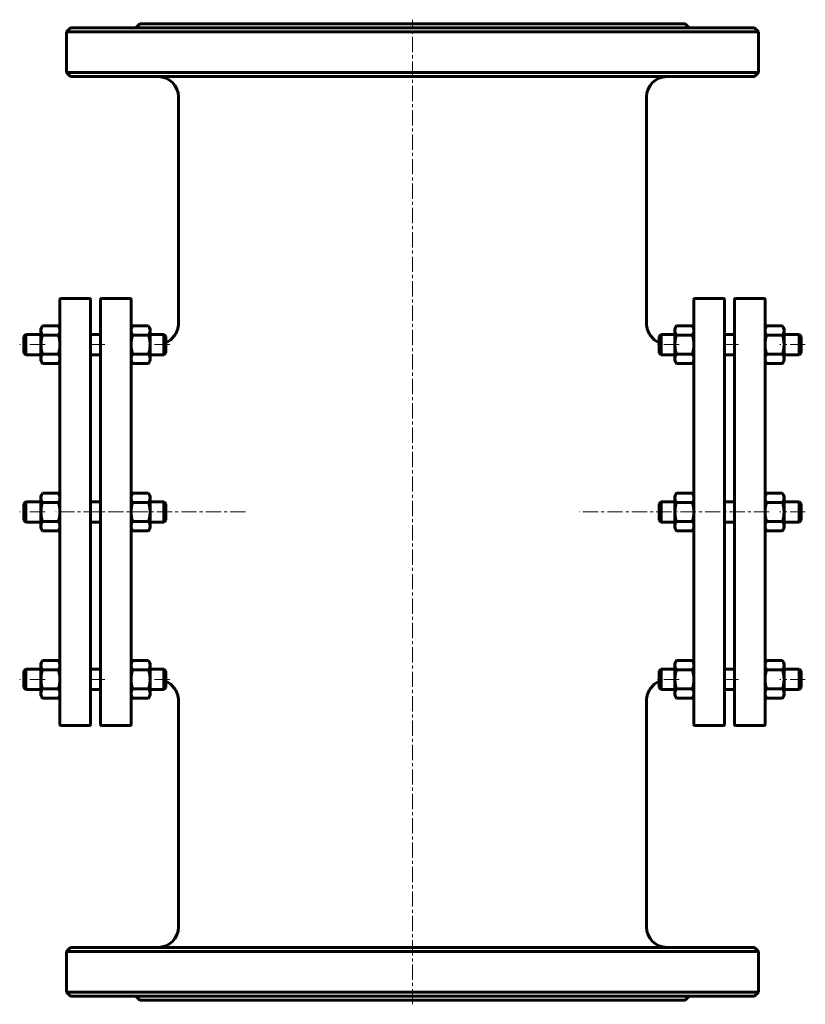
# Model space of a CAD drawing. Header units: millimetres. Extents: x 267 to 653, y -44 to 440.
import ezdxf

# ---------------------------------------------------------------- set-up
doc = ezdxf.new("R2010")
doc.units = ezdxf.units.MM
doc.linetypes.add('K5LT_AXLED', pattern=[12, 7.5, -1.5, 1.5, -1.5])
doc.linetypes.add('K5LT_BASIC', pattern=[0])
doc.layers.add('Системный слой (1)', color=7, linetype='Continuous', true_color=0x6c6c6c)

# ---------------------------------------------------------------- blocks, each defined once
blk = doc.blocks.new('U0')
at = {"layer": 'Системный слой (1)', "linetype": 'K5LT_BASIC', "lineweight": 60}
for p, q in [((286.5, 124.51), (286.49, 124.51)), ((286.9, 123.7), (286.5, 124.51)), ((287.13, 122.94), (286.9, 123.7)), ((287.21, 122.21), (287.13, 122.94))]:
    blk.add_line(p, q, dxfattribs=at)
blk = doc.blocks.new('U1')
at = {"layer": 'Системный слой (1)', "linetype": 'K5LT_BASIC', "lineweight": 60}
for p, q in [((277.99, 122.94), (277.91, 122.21)), ((278.22, 123.7), (277.99, 122.94)), ((278.62, 124.51), (278.22, 123.7)), ((278.62, 124.51), (278.62, 124.51))]:
    blk.add_line(p, q, dxfattribs=at)
blk = doc.blocks.new('U2')
at = {"layer": 'Системный слой (1)', "linetype": 'K5LT_BASIC', "lineweight": 60}
for p, q in [((633.79, 287.49), (633.71, 286.75)), ((634.02, 288.24), (633.79, 287.49)), ((634.42, 289.05), (634.02, 288.24)), ((634.42, 289.06), (634.42, 289.05))]:
    blk.add_line(p, q, dxfattribs=at)
blk = doc.blocks.new('U3')
at = {"layer": 'Системный слой (1)', "linetype": 'K5LT_BASIC', "lineweight": 60}
for p, q in [((642.29, 289.05), (642.29, 289.06)), ((642.7, 288.24), (642.29, 289.05)), ((642.93, 287.49), (642.7, 288.24)), ((643.01, 286.75), (642.93, 287.49))]:
    blk.add_line(p, q, dxfattribs=at)
blk = doc.blocks.new('U4')
at = {"layer": 'Системный слой (1)', "linetype": 'K5LT_BASIC', "lineweight": 60}
for p, q in [((330.8, 289.05), (330.79, 289.06)), ((331.2, 288.24), (330.8, 289.05)), ((331.43, 287.49), (331.2, 288.24)), ((331.51, 286.75), (331.43, 287.49))]:
    blk.add_line(p, q, dxfattribs=at)
blk = doc.blocks.new('U5')
at = {"layer": 'Системный слой (1)', "linetype": 'K5LT_BASIC', "lineweight": 60}
for p, q in [((322.29, 287.49), (322.21, 286.75)), ((322.52, 288.24), (322.29, 287.49)), ((322.92, 289.05), (322.52, 288.24)), ((322.92, 289.06), (322.92, 289.05))]:
    blk.add_line(p, q, dxfattribs=at)
blk = doc.blocks.new('U6')
at = {"layer": 'Системный слой (1)', "linetype": 'K5LT_BASIC', "lineweight": 60}
for p, q in [((277.99, 205.21), (277.91, 204.48)), ((278.22, 205.97), (277.99, 205.21)), ((278.62, 206.78), (278.22, 205.97)), ((278.62, 206.78), (278.62, 206.78))]:
    blk.add_line(p, q, dxfattribs=at)
blk = doc.blocks.new('U7')
at = {"layer": 'Системный слой (1)', "linetype": 'K5LT_BASIC', "lineweight": 60}
for p, q in [((286.5, 206.78), (286.49, 206.78)), ((286.9, 205.97), (286.5, 206.78)), ((287.13, 205.21), (286.9, 205.97)), ((287.21, 204.48), (287.13, 205.21))]:
    blk.add_line(p, q, dxfattribs=at)
blk = doc.blocks.new('U8')
at = {"layer": 'Системный слой (1)', "linetype": 'K5LT_BASIC', "lineweight": 60}
for p, q in [((633.79, 205.21), (633.71, 204.48)), ((634.02, 205.97), (633.79, 205.21)), ((634.42, 206.78), (634.02, 205.97)), ((634.42, 206.78), (634.42, 206.78))]:
    blk.add_line(p, q, dxfattribs=at)
blk = doc.blocks.new('U9')
at = {"layer": 'Системный слой (1)', "linetype": 'K5LT_BASIC', "lineweight": 60}
for p, q in [((642.7, 205.97), (642.29, 206.78)), ((642.29, 206.78), (642.29, 206.78)), ((642.93, 205.21), (642.7, 205.97)), ((643.01, 204.48), (642.93, 205.21))]:
    blk.add_line(p, q, dxfattribs=at)
blk = doc.blocks.new('U10')
at = {"layer": 'Системный слой (1)', "linetype": 'K5LT_BASIC', "lineweight": 60}
for p, q in [((642.7, 123.7), (642.29, 124.51)), ((642.29, 124.51), (642.29, 124.51)), ((642.93, 122.94), (642.7, 123.7)), ((643.01, 122.2), (642.93, 122.94))]:
    blk.add_line(p, q, dxfattribs=at)
blk = doc.blocks.new('U11')
at = {"layer": 'Системный слой (1)', "linetype": 'K5LT_BASIC', "lineweight": 60}
for p, q in [((633.79, 122.94), (633.71, 122.2)), ((634.02, 123.7), (633.79, 122.94)), ((634.42, 124.51), (634.02, 123.7)), ((634.42, 124.51), (634.42, 124.51))]:
    blk.add_line(p, q, dxfattribs=at)
blk = doc.blocks.new('U12')
at = {"layer": 'Системный слой (1)', "linetype": 'K5LT_BASIC', "lineweight": 60}
for p, q in [((277.99, 287.49), (277.91, 286.75)), ((278.22, 288.24), (277.99, 287.49)), ((278.62, 289.05), (278.22, 288.24)), ((278.62, 289.06), (278.62, 289.05))]:
    blk.add_line(p, q, dxfattribs=at)
blk = doc.blocks.new('U13')
at = {"layer": 'Системный слой (1)', "linetype": 'K5LT_BASIC', "lineweight": 60}
for p, q in [((286.5, 289.05), (286.49, 289.06)), ((286.9, 288.24), (286.5, 289.05)), ((287.13, 287.49), (286.9, 288.24)), ((287.21, 286.75), (287.13, 287.49))]:
    blk.add_line(p, q, dxfattribs=at)
blk = doc.blocks.new('U14')
at = {"layer": 'Системный слой (1)', "linetype": 'K5LT_BASIC', "lineweight": 60}
for p, q in [((330.8, 124.51), (330.79, 124.51)), ((331.2, 123.7), (330.8, 124.51)), ((331.43, 122.94), (331.2, 123.7)), ((331.51, 122.21), (331.43, 122.94))]:
    blk.add_line(p, q, dxfattribs=at)
blk = doc.blocks.new('U15')
at = {"layer": 'Системный слой (1)', "linetype": 'K5LT_BASIC', "lineweight": 60}
for p, q in [((322.29, 122.94), (322.21, 122.21)), ((322.52, 123.7), (322.29, 122.94)), ((322.92, 124.51), (322.52, 123.7)), ((322.92, 124.51), (322.92, 124.51))]:
    blk.add_line(p, q, dxfattribs=at)
blk = doc.blocks.new('U16')
at = {"layer": 'Системный слой (1)', "linetype": 'K5LT_BASIC', "lineweight": 60}
for p, q in [((322.29, 205.21), (322.21, 204.48)), ((322.52, 205.97), (322.29, 205.21)), ((322.92, 206.78), (322.52, 205.97)), ((322.92, 206.78), (322.92, 206.78))]:
    blk.add_line(p, q, dxfattribs=at)
blk = doc.blocks.new('U17')
at = {"layer": 'Системный слой (1)', "linetype": 'K5LT_BASIC', "lineweight": 60}
for p, q in [((330.8, 206.78), (330.79, 206.78)), ((331.2, 205.97), (330.8, 206.78)), ((331.43, 205.21), (331.2, 205.97)), ((331.51, 204.48), (331.43, 205.21))]:
    blk.add_line(p, q, dxfattribs=at)
blk = doc.blocks.new('U18')
at = {"layer": 'Системный слой (1)', "linetype": 'K5LT_BASIC', "lineweight": 60}
for p, q in [((575.46, 290.05), (575.46, 290.05)), ((575.46, 290.05), (575.46, 290.04)), ((575.46, 290.04), (575.46, 290.04)), ((575.46, 290.04), (575.46, 290.04)), ((575.46, 290.04), (575.46, 290.04)), ((575.46, 290.04), (575.46, 290.04)), ((575.46, 290.04), (575.46, 290.04)), ((575.46, 290.04), (575.46, 290.03)), ((575.46, 290.03), (575.46, 290.02)), ((575.46, 290.02), (575.46, 290)), ((575.46, 290), (575.46, 289.96)), ((575.46, 289.96), (575.46, 289.88)), ((575.46, 289.88), (575.46, 289.72)), ((575.46, 289.72), (575.48, 289.41)), ((575.48, 289.41), (575.54, 288.78)), ((575.54, 288.78), (575.78, 287.54)), ((575.78, 287.54), (576.72, 285.2)), ((576.72, 285.2), (579.26, 282.2)), ((579.26, 282.2), (581.71, 280.78))]:
    blk.add_line(p, q, dxfattribs=at)
blk = doc.blocks.new('U19')
at = {"layer": 'Системный слой (1)', "linetype": 'K5LT_BASIC', "lineweight": 60}
for p, q in [((576.72, 109.9), (579.26, 112.89)), ((579.26, 112.89), (581.71, 114.31)), ((575.54, 106.31), (575.78, 107.55)), ((575.78, 107.55), (576.72, 109.9)), ((575.46, 105.37), (575.48, 105.68)), ((575.46, 105.21), (575.46, 105.37)), ((575.46, 105.13), (575.46, 105.21)), ((575.46, 105.09), (575.46, 105.13)), ((575.46, 105.07), (575.46, 105.09)), ((575.46, 105.06), (575.46, 105.07)), ((575.46, 105.05), (575.46, 105.06)), ((575.46, 105.06), (575.46, 105.06)), ((575.46, 105.05), (575.46, 105.05)), ((575.46, 105.05), (575.46, 105.05)), ((575.46, 105.05), (575.46, 105.05)), ((575.46, 105.05), (575.46, 105.05)), ((575.46, 105.05), (575.46, 105.05)), ((575.46, 105.05), (575.46, 105.05)), ((575.48, 105.68), (575.54, 106.31))]:
    blk.add_line(p, q, dxfattribs=at)
blk = doc.blocks.new('U20')
at = {"layer": 'Системный слой (1)', "linetype": 'K5LT_BASIC', "lineweight": 60}
for p, q in [((345.14, 287.54), (344.2, 285.19)), ((345.38, 288.78), (345.14, 287.54)), ((345.44, 289.41), (345.38, 288.78)), ((345.45, 289.72), (345.44, 289.41)), ((345.46, 289.88), (345.45, 289.72)), ((345.46, 290.05), (345.46, 290.05)), ((345.46, 290.05), (345.46, 290.04)), ((345.46, 290.04), (345.46, 290.04)), ((345.46, 290.04), (345.46, 290.04)), ((345.46, 290.04), (345.46, 290.04)), ((345.46, 290.04), (345.46, 290.04)), ((345.46, 290.04), (345.46, 290.04)), ((345.46, 290.04), (345.46, 290.03)), ((345.46, 290.03), (345.46, 290.02)), ((345.46, 290.02), (345.46, 290)), ((345.46, 290), (345.46, 289.96)), ((345.46, 289.96), (345.46, 289.88)), ((341.65, 282.2), (339.21, 280.78)), ((344.2, 285.19), (341.65, 282.2))]:
    blk.add_line(p, q, dxfattribs=at)
blk = doc.blocks.new('U21')
at = {"layer": 'Системный слой (1)', "linetype": 'K5LT_BASIC', "lineweight": 60}
for p, q in [((575.46, 289.95), (575.46, 401.55)), ((575.46, -6.45), (575.46, 105.05))]:
    blk.add_line(p, q, dxfattribs=at)
blk = doc.blocks.new('U22')
at = {"layer": 'Системный слой (1)', "linetype": 'K5LT_BASIC', "lineweight": 60}
for p, q in [((341.66, 112.89), (339.21, 114.31)), ((344.2, 109.9), (341.66, 112.89)), ((345.14, 107.55), (344.2, 109.9)), ((345.38, 106.31), (345.14, 107.55)), ((345.44, 105.68), (345.38, 106.31)), ((345.45, 105.37), (345.44, 105.68)), ((345.46, 105.21), (345.45, 105.37)), ((345.46, 105.13), (345.46, 105.21)), ((345.46, 105.09), (345.46, 105.13)), ((345.46, 105.07), (345.46, 105.09)), ((345.46, 105.06), (345.46, 105.07)), ((345.46, 105.05), (345.46, 105.06)), ((345.46, 105.06), (345.46, 105.06)), ((345.46, 105.05), (345.46, 105.05)), ((345.46, 105.05), (345.46, 105.05)), ((345.46, 105.05), (345.46, 105.05)), ((345.46, 105.05), (345.46, 105.05)), ((345.46, 105.05), (345.46, 105.05)), ((345.46, 105.05), (345.46, 105.05))]:
    blk.add_line(p, q, dxfattribs=at)

msp = doc.modelspace()

# ---------------------------------------------------------------- linework, layer by layer
at = {"layer": 'Системный слой (1)', "linetype": 'K5LT_BASIC', "lineweight": 60}
for p, q in [((326.46, 437.55), (324.46, 435.55)), ((326.46, 437.55), (594.46, 437.55)), ((594.46, 437.55), (596.46, 435.55)), ((292.46, 435.55), (290.46, 433.55)), ((290.46, 413.55), (290.46, 433.55)), ((290.46, 433.55), (630.46, 433.55)), ((292.46, 435.55), (628.46, 435.55)), ((628.46, 435.55), (630.46, 433.55)), ((630.46, 413.55), (630.46, 433.55)), ((630.46, 413.55), (290.46, 413.55)), ((292.46, 411.55), (290.46, 413.55)), ((292.46, 411.55), (628.46, 411.55)), ((628.46, 411.55), (630.46, 413.55)), ((345.46, 290.05), (345.46, 401.55)), ((287.21, 93.05), (287.21, 302.05)), ((287.71, 302.55), (301.71, 302.55)), ((302.21, 302.05), (302.21, 93.05)), ((307.21, 93.05), (307.21, 302.05)), ((321.71, 302.55), (307.71, 302.55)), ((322.21, 302.05), (322.21, 93.05)), ((598.71, 302.05), (598.71, 93.05)), ((613.21, 302.55), (599.21, 302.55)), ((613.71, 93.05), (613.71, 302.05)), ((618.71, 302.05), (618.71, 93.05)), ((619.21, 302.55), (633.21, 302.55)), ((633.71, 93.05), (633.71, 302.05)), ((277.91, 287.82), (278.62, 289.05)), ((277.91, 286.75), (277.91, 287.82)), ((277.91, 279.82), (277.91, 286.75)), ((278.62, 289.06), (286.49, 289.06)), ((287.21, 287.82), (286.5, 289.05)), ((322.21, 287.82), (322.92, 289.05)), ((322.92, 289.06), (330.79, 289.06)), ((331.51, 287.82), (330.8, 289.05)), ((331.51, 287.82), (331.51, 286.75)), ((331.51, 286.75), (331.51, 279.83)), ((589.41, 287.82), (590.12, 289.06)), ((589.41, 286.75), (589.41, 287.82)), ((589.41, 279.82), (589.41, 286.75)), ((590.12, 289.06), (597.99, 289.06)), ((598.71, 287.82), (597.99, 289.06)), ((633.71, 287.82), (634.42, 289.05)), ((634.42, 289.06), (642.29, 289.06)), ((643.01, 287.82), (642.29, 289.05)), ((643.01, 287.82), (643.01, 286.75)), ((643.01, 286.75), (643.01, 279.82)), ((269.46, 283.82), (270.46, 284.82)), ((269.46, 275.82), (269.46, 283.82)), ((270.46, 284.82), (270.46, 274.82)), ((270.46, 284.82), (277.91, 284.82)), ((278.62, 284.44), (286.49, 284.44)), ((302.21, 284.82), (307.21, 284.82)), ((322.92, 284.45), (330.79, 284.45)), ((331.51, 284.82), (338.21, 284.82)), ((339.21, 283.82), (338.21, 284.82)), ((338.21, 274.82), (338.21, 284.82)), ((339.21, 283.82), (339.21, 275.82)), ((581.71, 283.82), (582.71, 284.82)), ((581.71, 283.82), (581.71, 275.82)), ((582.71, 284.82), (589.41, 284.82)), ((582.71, 274.82), (582.71, 284.82)), ((590.12, 284.44), (597.99, 284.44)), ((613.71, 284.82), (618.71, 284.82)), ((634.42, 284.44), (642.29, 284.44)), ((643.01, 284.82), (650.46, 284.82)), ((651.46, 283.82), (650.46, 284.82)), ((650.46, 284.82), (650.46, 274.82)), ((651.46, 275.82), (651.46, 283.82)), ((277.91, 272.89), (277.91, 279.82)), ((331.51, 279.83), (331.51, 272.89)), ((589.41, 272.89), (589.41, 279.82)), ((643.01, 279.82), (643.01, 272.89)), ((269.46, 275.82), (270.46, 274.82)), ((270.46, 274.82), (277.91, 274.82)), ((277.91, 271.82), (277.91, 272.89)), ((277.91, 271.82), (278.62, 270.58)), ((278.62, 275.21), (286.49, 275.21)), ((287.21, 271.82), (286.5, 270.58)), ((302.21, 274.82), (307.21, 274.82)), ((322.21, 271.82), (322.92, 270.59)), ((322.92, 275.21), (330.79, 275.21)), ((331.51, 271.82), (330.8, 270.59)), ((331.51, 274.82), (338.21, 274.82)), ((331.51, 272.89), (331.51, 271.82)), ((339.21, 275.82), (338.21, 274.82)), ((581.71, 275.82), (582.71, 274.82)), ((582.71, 274.82), (589.41, 274.82)), ((589.41, 271.82), (589.41, 272.89)), ((589.41, 271.82), (590.12, 270.58)), ((590.12, 275.2), (597.99, 275.2)), ((598.71, 271.82), (597.99, 270.58)), ((613.71, 274.82), (618.71, 274.82)), ((633.71, 271.82), (634.42, 270.58)), ((634.42, 275.2), (642.29, 275.2)), ((643.01, 271.82), (642.29, 270.58)), ((643.01, 274.82), (650.46, 274.82)), ((643.01, 272.89), (643.01, 271.82)), ((651.46, 275.82), (650.46, 274.82)), ((278.62, 270.58), (278.62, 270.58)), ((278.62, 270.58), (286.49, 270.58)), ((286.5, 270.58), (286.49, 270.58)), ((322.92, 270.58), (322.92, 270.59)), ((322.92, 270.58), (330.79, 270.58)), ((330.8, 270.59), (330.79, 270.58)), ((590.12, 270.58), (597.99, 270.58)), ((634.42, 270.58), (634.42, 270.58)), ((634.42, 270.58), (642.29, 270.58)), ((642.29, 270.58), (642.29, 270.58)), ((277.91, 205.55), (278.62, 206.78)), ((277.91, 204.48), (277.91, 205.55)), ((277.91, 197.55), (277.91, 204.48)), ((278.62, 206.78), (286.49, 206.78)), ((287.21, 205.55), (286.5, 206.78)), ((322.21, 205.55), (322.92, 206.78)), ((322.92, 206.78), (330.79, 206.78)), ((331.51, 205.55), (330.8, 206.78)), ((331.51, 205.55), (331.51, 204.48)), ((331.51, 204.48), (331.51, 197.55)), ((589.41, 205.55), (590.12, 206.78)), ((589.41, 204.48), (589.41, 205.55)), ((589.41, 197.55), (589.41, 204.48)), ((590.12, 206.78), (597.99, 206.78)), ((598.71, 205.55), (597.99, 206.78)), ((633.71, 205.55), (634.42, 206.78)), ((634.42, 206.78), (642.29, 206.78)), ((643.01, 205.55), (642.29, 206.78)), ((643.01, 205.55), (643.01, 204.48)), ((643.01, 204.48), (643.01, 197.55)), ((269.46, 201.55), (270.46, 202.55)), ((269.46, 193.55), (269.46, 201.55)), ((270.46, 202.55), (270.46, 192.55)), ((270.46, 202.55), (277.91, 202.55)), ((278.62, 202.17), (286.49, 202.17)), ((302.21, 202.55), (307.21, 202.55)), ((322.92, 202.17), (330.79, 202.17)), ((331.51, 202.55), (338.21, 202.55)), ((338.21, 192.55), (338.21, 202.55)), ((339.21, 201.55), (338.21, 202.55)), ((339.21, 201.55), (339.21, 193.55)), ((581.71, 201.55), (582.71, 202.55)), ((581.71, 201.55), (581.71, 193.55)), ((582.71, 202.55), (589.41, 202.55)), ((582.71, 192.55), (582.71, 202.55)), ((590.12, 202.17), (597.99, 202.17)), ((613.71, 202.55), (618.71, 202.55)), ((634.42, 202.17), (642.29, 202.17)), ((643.01, 202.55), (650.46, 202.55)), ((651.46, 201.55), (650.46, 202.55)), ((650.46, 202.55), (650.46, 192.55)), ((651.46, 193.55), (651.46, 201.55)), ((277.91, 190.62), (277.91, 197.55)), ((331.51, 197.55), (331.51, 190.62)), ((589.41, 190.62), (589.41, 197.55)), ((643.01, 197.55), (643.01, 190.62)), ((269.46, 193.55), (270.46, 192.55)), ((270.46, 192.55), (277.91, 192.55)), ((277.91, 189.55), (277.91, 190.62)), ((277.91, 189.55), (278.62, 188.31)), ((278.62, 192.93), (286.49, 192.93)), ((287.21, 189.55), (286.5, 188.31)), ((302.21, 192.55), (307.21, 192.55)), ((322.21, 189.55), (322.92, 188.31)), ((322.92, 192.94), (330.79, 192.94)), ((331.51, 189.55), (330.8, 188.31)), ((331.51, 192.55), (338.21, 192.55)), ((331.51, 190.62), (331.51, 189.55)), ((339.21, 193.55), (338.21, 192.55)), ((581.71, 193.55), (582.71, 192.55)), ((582.71, 192.55), (589.41, 192.55)), ((589.41, 189.55), (589.41, 190.62)), ((589.41, 189.55), (590.12, 188.31)), ((590.12, 192.93), (597.99, 192.93)), ((598.71, 189.55), (597.99, 188.31)), ((613.71, 192.55), (618.71, 192.55)), ((633.71, 189.55), (634.42, 188.31)), ((634.42, 192.93), (642.29, 192.93)), ((643.01, 189.55), (642.29, 188.31)), ((643.01, 192.55), (650.46, 192.55)), ((643.01, 190.62), (643.01, 189.55)), ((651.46, 193.55), (650.46, 192.55)), ((278.62, 188.31), (286.49, 188.31)), ((278.62, 188.31), (278.62, 188.31)), ((286.5, 188.31), (286.49, 188.31)), ((286.5, 188.31), (286.5, 188.31)), ((322.92, 188.31), (322.92, 188.31)), ((322.92, 188.31), (330.79, 188.31)), ((330.8, 188.31), (330.79, 188.31)), ((590.12, 188.31), (597.99, 188.31)), ((634.42, 188.31), (634.42, 188.31)), ((634.42, 188.31), (634.42, 188.31)), ((634.42, 188.31), (642.29, 188.31)), ((642.29, 188.31), (642.29, 188.31)), ((642.29, 188.31), (642.29, 188.31)), ((277.91, 123.27), (278.62, 124.51)), ((277.91, 122.21), (277.91, 123.27)), ((277.91, 115.28), (277.91, 122.21)), ((278.62, 124.51), (286.49, 124.51)), ((287.21, 123.27), (286.5, 124.51)), ((322.21, 123.27), (322.92, 124.51)), ((322.92, 124.51), (330.79, 124.51)), ((331.51, 123.27), (330.8, 124.51)), ((331.51, 123.27), (331.51, 122.21)), ((331.51, 122.21), (331.51, 115.28)), ((589.41, 123.27), (590.12, 124.51)), ((589.41, 122.2), (589.41, 123.27)), ((589.41, 115.27), (589.41, 122.2)), ((590.12, 124.51), (597.99, 124.51)), ((598.71, 123.27), (597.99, 124.51)), ((633.71, 123.27), (634.42, 124.51)), ((634.42, 124.51), (642.29, 124.51)), ((643.01, 123.27), (642.29, 124.51)), ((643.01, 123.27), (643.01, 122.2)), ((643.01, 122.2), (643.01, 115.28)), ((269.46, 119.27), (270.46, 120.27)), ((269.46, 111.27), (269.46, 119.27)), ((270.46, 120.27), (277.91, 120.27)), ((270.46, 120.27), (270.46, 110.27)), ((278.62, 119.9), (286.49, 119.9)), ((302.21, 120.27), (307.21, 120.27)), ((322.92, 119.9), (330.79, 119.9)), ((331.51, 120.27), (338.21, 120.27)), ((339.21, 119.27), (338.21, 120.27)), ((338.21, 110.27), (338.21, 120.27)), ((339.21, 119.27), (339.21, 111.27)), ((581.71, 119.27), (582.71, 120.27)), ((581.71, 119.27), (581.71, 111.27)), ((582.71, 110.27), (582.71, 120.27)), ((582.71, 120.27), (589.41, 120.27)), ((590.12, 119.89), (597.99, 119.89)), ((613.71, 120.27), (618.71, 120.27)), ((634.42, 119.9), (642.29, 119.9)), ((643.01, 120.27), (650.46, 120.27)), ((650.46, 120.27), (650.46, 110.27)), ((651.46, 119.27), (650.46, 120.27)), ((651.46, 111.27), (651.46, 119.27)), ((277.91, 108.35), (277.91, 115.28)), ((331.51, 115.28), (331.51, 108.35)), ((589.41, 108.35), (589.41, 115.27)), ((643.01, 115.28), (643.01, 108.35)), ((269.46, 111.27), (270.46, 110.27)), ((270.46, 110.27), (277.91, 110.27)), ((277.91, 107.27), (277.91, 108.35)), ((277.91, 107.27), (278.62, 106.04)), ((278.62, 110.66), (286.49, 110.66)), ((287.21, 107.27), (286.5, 106.04)), ((302.21, 110.27), (307.21, 110.27)), ((322.21, 107.27), (322.92, 106.04)), ((322.92, 110.66), (330.79, 110.66)), ((331.51, 107.27), (330.8, 106.04)), ((331.51, 110.27), (338.21, 110.27)), ((331.51, 108.35), (331.51, 107.27)), ((339.21, 111.27), (338.21, 110.27)), ((581.71, 111.27), (582.71, 110.27)), ((582.71, 110.27), (589.41, 110.27)), ((589.41, 107.27), (589.41, 108.35)), ((589.41, 107.27), (590.12, 106.04)), ((590.12, 110.66), (597.99, 110.66)), ((598.71, 107.27), (597.99, 106.04)), ((613.71, 110.27), (618.71, 110.27)), ((633.71, 107.27), (634.42, 106.04)), ((634.42, 110.66), (642.29, 110.66)), ((643.01, 107.27), (642.29, 106.04)), ((643.01, 110.27), (650.46, 110.27)), ((643.01, 108.35), (643.01, 107.27)), ((651.46, 111.27), (650.46, 110.27)), ((278.62, 106.04), (278.62, 106.04)), ((278.62, 106.04), (286.49, 106.04)), ((286.5, 106.04), (286.49, 106.04)), ((322.92, 106.04), (330.79, 106.04)), ((322.92, 106.04), (322.92, 106.04)), ((330.8, 106.04), (330.79, 106.04)), ((345.46, -6.45), (345.46, 105.05)), ((590.12, 106.04), (597.99, 106.04)), ((634.42, 106.04), (642.29, 106.04)), ((634.42, 106.04), (634.42, 106.04)), ((642.29, 106.04), (642.29, 106.04)), ((287.71, 92.55), (301.71, 92.55)), ((321.71, 92.55), (307.71, 92.55)), ((613.21, 92.55), (599.21, 92.55)), ((619.21, 92.55), (633.21, 92.55)), ((292.46, -16.45), (290.46, -18.45)), ((290.46, -38.45), (290.46, -18.45)), ((290.46, -18.45), (630.46, -18.45)), ((628.46, -16.45), (292.46, -16.45)), ((628.46, -16.45), (630.46, -18.45)), ((630.46, -38.45), (630.46, -18.45)), ((630.46, -38.45), (290.46, -38.45)), ((292.46, -40.45), (290.46, -38.45)), ((628.46, -40.45), (630.46, -38.45)), ((292.46, -40.45), (628.46, -40.45)), ((326.46, -42.45), (324.46, -40.45)), ((326.46, -42.45), (594.46, -42.45)), ((594.46, -42.45), (596.46, -40.45))]:
    msp.add_line(p, q, dxfattribs=at)
at = {"layer": 'Системный слой (1)', "linetype": 'K5LT_AXLED', "lineweight": 18}
for p, q in [((460.46, -44.45), (460.46, 439.55)), ((279.91, 279.82), (267.46, 279.82)), ((309.21, 279.82), (300.21, 279.82)), ((341.21, 279.82), (329.51, 279.82)), ((591.41, 279.82), (579.71, 279.82)), ((620.71, 279.82), (611.71, 279.82)), ((653.46, 279.82), (641.01, 279.82)), ((279.91, 197.55), (267.46, 197.55)), ((378.38, 197.55), (285.21, 197.55)), ((635.71, 197.55), (542.53, 197.55)), ((653.46, 197.55), (641.01, 197.55)), ((279.91, 115.27), (267.46, 115.27)), ((309.21, 115.27), (300.21, 115.27)), ((341.21, 115.27), (329.51, 115.27)), ((591.41, 115.27), (579.71, 115.27)), ((620.71, 115.27), (611.71, 115.27)), ((653.46, 115.27), (641.01, 115.27))]:
    msp.add_line(p, q, dxfattribs=at)
at = {"layer": 'Системный слой (1)', "linetype": 'K5LT_BASIC', "lineweight": 60}
for centre, radius, start, end in [((335.46, 401.55), 10, 0, 90), ((585.46, 401.55), 10, 90, 180), ((287.71, 302.05), 0.5, 90, 180), ((301.71, 302.05), 0.5, 0, 90), ((307.71, 302.05), 0.5, 90, 180), ((321.71, 302.05), 0.5, 0, 90), ((599.21, 302.05), 0.5, 90, 180), ((613.21, 302.05), 0.5, 0, 90), ((619.21, 302.05), 0.5, 90, 180), ((633.21, 302.05), 0.5, 0, 90), ((287.71, 93.05), 0.5, 180, 270), ((301.71, 93.05), 0.5, 270, 0), ((307.71, 93.05), 0.5, 180, 270), ((321.71, 93.05), 0.5, 270, 0), ((599.21, 93.05), 0.5, 180, 270), ((613.21, 93.05), 0.5, 270, 0), ((619.21, 93.05), 0.5, 180, 270), ((633.21, 93.05), 0.5, 270, 0), ((335.46, -6.45), 10, 270, 0), ((585.46, -6.45), 10, 180, 270)]:
    msp.add_arc(centre, radius, start, end, dxfattribs=at)
for points in [[(277.91, 286.75), (277.91, 285.68), (278.62, 284.44)], [(286.49, 284.44), (287.21, 285.68), (287.21, 286.75)], [(322.21, 286.75), (322.21, 285.68), (322.92, 284.45)], [(330.79, 284.45), (331.51, 285.68), (331.51, 286.75)], [(590.12, 289.06), (589.41, 287.82), (589.41, 286.75)], [(589.41, 286.75), (589.41, 285.68), (590.12, 284.44)], [(598.71, 286.75), (598.71, 287.82), (597.99, 289.06)], [(597.99, 284.44), (598.71, 285.68), (598.71, 286.75)], [(633.71, 286.75), (633.71, 285.68), (634.42, 284.44)], [(642.29, 284.44), (643.01, 285.68), (643.01, 286.75)], [(278.62, 284.44), (277.91, 281.97), (277.91, 279.82)], [(287.21, 279.82), (287.21, 281.97), (286.49, 284.44)], [(322.92, 284.45), (322.21, 281.97), (322.21, 279.83)], [(331.51, 279.83), (331.51, 281.97), (330.79, 284.45)], [(590.12, 284.44), (589.41, 281.96), (589.41, 279.82)], [(598.71, 279.82), (598.71, 281.96), (597.99, 284.44)], [(634.42, 284.44), (633.71, 281.97), (633.71, 279.82)], [(643.01, 279.82), (643.01, 281.97), (642.29, 284.44)], [(277.91, 279.82), (277.91, 277.68), (278.62, 275.21)], [(286.49, 275.21), (287.21, 277.68), (287.21, 279.82)], [(322.21, 279.83), (322.21, 277.68), (322.92, 275.21)], [(330.79, 275.21), (331.51, 277.68), (331.51, 279.83)], [(589.41, 279.82), (589.41, 277.68), (590.12, 275.2)], [(597.99, 275.2), (598.71, 277.68), (598.71, 279.82)], [(633.71, 279.82), (633.71, 277.68), (634.42, 275.2)], [(642.29, 275.2), (643.01, 277.68), (643.01, 279.82)], [(278.62, 275.21), (277.91, 273.97), (277.91, 272.89)], [(277.91, 272.89), (277.91, 271.82), (278.62, 270.58)], [(287.21, 272.89), (287.21, 273.97), (286.49, 275.21)], [(286.49, 270.58), (287.21, 271.82), (287.21, 272.89)], [(322.92, 275.21), (322.21, 273.97), (322.21, 272.89)], [(322.21, 272.89), (322.21, 271.82), (322.92, 270.58)], [(331.51, 272.89), (331.51, 273.97), (330.79, 275.21)], [(330.79, 270.58), (331.51, 271.82), (331.51, 272.89)], [(590.12, 275.2), (589.41, 273.96), (589.41, 272.89)], [(589.41, 272.89), (589.41, 271.82), (590.12, 270.58)], [(598.71, 272.89), (598.71, 273.96), (597.99, 275.2)], [(597.99, 270.58), (598.71, 271.82), (598.71, 272.89)], [(634.42, 275.2), (633.71, 273.97), (633.71, 272.89)], [(633.71, 272.89), (633.71, 271.82), (634.42, 270.58)], [(643.01, 272.89), (643.01, 273.97), (642.29, 275.2)], [(642.29, 270.58), (643.01, 271.82), (643.01, 272.89)], [(277.91, 204.48), (277.91, 203.41), (278.62, 202.17)], [(286.49, 202.17), (287.21, 203.41), (287.21, 204.48)], [(322.21, 204.48), (322.21, 203.41), (322.92, 202.17)], [(330.79, 202.17), (331.51, 203.41), (331.51, 204.48)], [(590.12, 206.78), (589.41, 205.55), (589.41, 204.48)], [(589.41, 204.48), (589.41, 203.4), (590.12, 202.17)], [(598.71, 204.48), (598.71, 205.55), (597.99, 206.78)], [(597.99, 202.17), (598.71, 203.4), (598.71, 204.48)], [(633.71, 204.48), (633.71, 203.41), (634.42, 202.17)], [(642.29, 202.17), (643.01, 203.41), (643.01, 204.48)], [(278.62, 202.17), (277.91, 199.7), (277.91, 197.55)], [(287.21, 197.55), (287.21, 199.7), (286.49, 202.17)], [(322.92, 202.17), (322.21, 199.7), (322.21, 197.55)], [(331.51, 197.55), (331.51, 199.7), (330.79, 202.17)], [(590.12, 202.17), (589.41, 199.69), (589.41, 197.55)], [(598.71, 197.55), (598.71, 199.69), (597.99, 202.17)], [(634.42, 202.17), (633.71, 199.69), (633.71, 197.55)], [(643.01, 197.55), (643.01, 199.69), (642.29, 202.17)], [(277.91, 197.55), (277.91, 195.41), (278.62, 192.93)], [(286.49, 192.93), (287.21, 195.41), (287.21, 197.55)], [(322.21, 197.55), (322.21, 195.41), (322.92, 192.94)], [(330.79, 192.94), (331.51, 195.41), (331.51, 197.55)], [(589.41, 197.55), (589.41, 195.4), (590.12, 192.93)], [(597.99, 192.93), (598.71, 195.4), (598.71, 197.55)], [(633.71, 197.55), (633.71, 195.41), (634.42, 192.93)], [(642.29, 192.93), (643.01, 195.41), (643.01, 197.55)], [(278.62, 192.93), (277.91, 191.69), (277.91, 190.62)], [(277.91, 190.62), (277.91, 189.55), (278.62, 188.31)], [(287.21, 190.62), (287.21, 191.69), (286.49, 192.93)], [(286.49, 188.31), (287.21, 189.55), (287.21, 190.62)], [(322.92, 192.94), (322.21, 191.7), (322.21, 190.62)], [(322.21, 190.62), (322.21, 189.55), (322.92, 188.31)], [(331.51, 190.62), (331.51, 191.7), (330.79, 192.94)], [(330.79, 188.31), (331.51, 189.55), (331.51, 190.62)], [(590.12, 192.93), (589.41, 191.69), (589.41, 190.62)], [(589.41, 190.62), (589.41, 189.55), (590.12, 188.31)], [(598.71, 190.62), (598.71, 191.69), (597.99, 192.93)], [(597.99, 188.31), (598.71, 189.55), (598.71, 190.62)], [(634.42, 192.93), (633.71, 191.69), (633.71, 190.62)], [(633.71, 190.62), (633.71, 189.55), (634.42, 188.31)], [(643.01, 190.62), (643.01, 191.69), (642.29, 192.93)], [(642.29, 188.31), (643.01, 189.55), (643.01, 190.62)], [(277.91, 122.21), (277.91, 121.13), (278.62, 119.9)], [(286.49, 119.9), (287.21, 121.13), (287.21, 122.21)], [(322.21, 122.21), (322.21, 121.14), (322.92, 119.9)], [(330.79, 119.9), (331.51, 121.14), (331.51, 122.21)], [(590.12, 124.51), (589.41, 123.27), (589.41, 122.2)], [(589.41, 122.2), (589.41, 121.13), (590.12, 119.89)], [(598.71, 122.2), (598.71, 123.27), (597.99, 124.51)], [(597.99, 119.89), (598.71, 121.13), (598.71, 122.2)], [(633.71, 122.2), (633.71, 121.13), (634.42, 119.9)], [(642.29, 119.9), (643.01, 121.13), (643.01, 122.2)], [(278.62, 119.9), (277.91, 117.42), (277.91, 115.28)], [(287.21, 115.28), (287.21, 117.42), (286.49, 119.9)], [(322.92, 119.9), (322.21, 117.43), (322.21, 115.28)], [(331.51, 115.28), (331.51, 117.43), (330.79, 119.9)], [(590.12, 119.89), (589.41, 117.42), (589.41, 115.27)], [(598.71, 115.27), (598.71, 117.42), (597.99, 119.89)], [(634.42, 119.9), (633.71, 117.42), (633.71, 115.28)], [(643.01, 115.28), (643.01, 117.42), (642.29, 119.9)], [(277.91, 115.28), (277.91, 113.14), (278.62, 110.66)], [(286.49, 110.66), (287.21, 113.14), (287.21, 115.28)], [(322.21, 115.28), (322.21, 113.14), (322.92, 110.66)], [(330.79, 110.66), (331.51, 113.14), (331.51, 115.28)], [(589.41, 115.27), (589.41, 113.13), (590.12, 110.66)], [(597.99, 110.66), (598.71, 113.13), (598.71, 115.27)], [(633.71, 115.28), (633.71, 113.13), (634.42, 110.66)], [(642.29, 110.66), (643.01, 113.13), (643.01, 115.28)], [(278.62, 110.66), (277.91, 109.42), (277.91, 108.35)], [(277.91, 108.35), (277.91, 107.28), (278.62, 106.04)], [(287.21, 108.35), (287.21, 109.42), (286.49, 110.66)], [(286.49, 106.04), (287.21, 107.28), (287.21, 108.35)], [(322.92, 110.66), (322.21, 109.42), (322.21, 108.35)], [(322.21, 108.35), (322.21, 107.28), (322.92, 106.04)], [(331.51, 108.35), (331.51, 109.42), (330.79, 110.66)], [(330.79, 106.04), (331.51, 107.28), (331.51, 108.35)], [(590.12, 110.66), (589.41, 109.42), (589.41, 108.35)], [(589.41, 108.35), (589.41, 107.27), (590.12, 106.04)], [(598.71, 108.35), (598.71, 109.42), (597.99, 110.66)], [(597.99, 106.04), (598.71, 107.27), (598.71, 108.35)], [(634.42, 110.66), (633.71, 109.42), (633.71, 108.35)], [(633.71, 108.35), (633.71, 107.28), (634.42, 106.04)], [(643.01, 108.35), (643.01, 109.42), (642.29, 110.66)], [(642.29, 106.04), (643.01, 107.28), (643.01, 108.35)]]:
    msp.add_rational_spline(points, [1, 1.0379548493, 1], degree=2, dxfattribs=at)

# ---------------------------------------------------------------- block references
at = {"layer": 'Системный слой (1)'}
for name in ['U21', 'U12', 'U13', 'U5', 'U4', 'U20', 'U18', 'U2', 'U3', 'U6', 'U7', 'U16', 'U17', 'U8', 'U9', 'U1', 'U0', 'U15', 'U14', 'U11', 'U10', 'U22', 'U19']:
    msp.add_blockref(name, (0, 0), dxfattribs=at)

doc.saveas('drawing.dxf')
